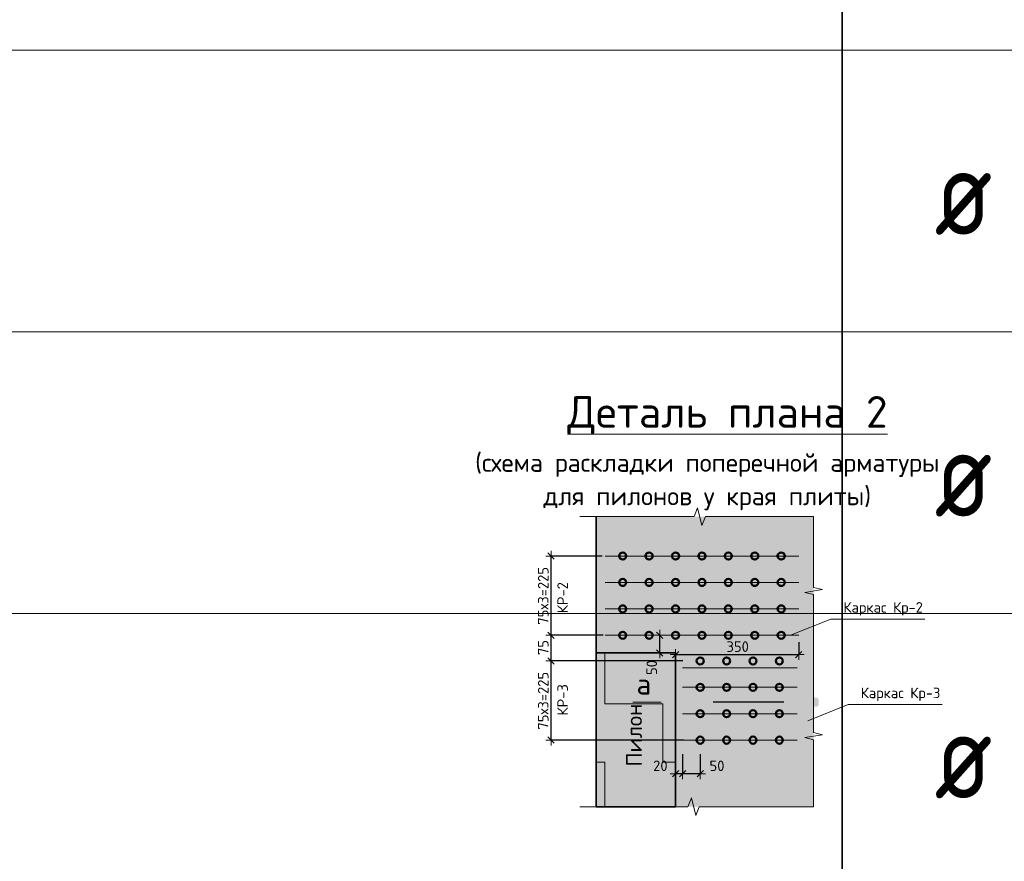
# Model space of a CAD drawing. Header units: metres. Extents: x -38 to 107, y -15 to 21.
# Tile 67 of 89: x 73.08 to 75.88, y 1.37 to 3.76. Entities that reach past the tile are written whole.
import ezdxf

# ---------------------------------------------------------------- set-up
doc = ezdxf.new("R2010")
doc.units = ezdxf.units.M
doc.header["$PDMODE"] = 65
doc.linetypes.add('______2', pattern=[0.27, 0.2, -0.07])
doc.layers.add('XR$4$_3705', color=7, linetype='Continuous')
for name, color, linetype, lineweight in [('XR$4$ВК__отв в полу 1-2 эт', 220, 'Continuous', 25), ('XR$4$Размерная линия (1)', 7, 'Continuous', 13), ('XR$4$Текст_ общее_1', 7, 'Continuous', 13)]:
    doc.layers.add(name, color=color, linetype=linetype, lineweight=lineweight)
doc.styles.add('ISOCPEUR', font='txt')
doc.dimstyles.new('DIMSTYLE_27', dxfattribs={"dimtxt": 0.03, "dimasz": 0.03, "dimexe": 0, "dimexo": 0, "dimgap": 0.015, "dimtad": 2, "dimdec": 0, "dimlfac": 1000, "dimrnd": 5, "dimzin": 12, "dimdsep": 46, "dimtxsty": 'ISOCPEUR', "dimblk1": 'ALL_ML_STRICH', "dimblk2": 'ALL_ML_STRICH', "dimsah": 1, "dimcen": 0, "dimclrd": 7, "dimclre": 256, "dimclrt": 7, "dimadec": 0, "dimazin": 0, "dimtfac": 1, "dimtdec": 0, "dimtix": 1, "dimtmove": 2, "dimatfit": 3, "dimfxl": 0, "dimtvp": 1.2, "dimtzin": 0, "dimlwd": 0, "dimlwe": -3, "dimarcsym": 0})
doc.dimstyles.new('DIMSTYLE_28', dxfattribs={"dimtxt": 0.03, "dimasz": 0.03, "dimexe": 0, "dimexo": 0, "dimgap": 0.015, "dimtad": 2, "dimdec": 0, "dimlfac": 1000, "dimrnd": 5, "dimzin": 12, "dimdsep": 46, "dimtxsty": 'ISOCPEUR', "dimblk1": 'ALL_ML_STRICH', "dimblk2": 'ALL_ML_STRICH', "dimsah": 1, "dimcen": 0, "dimclrd": 7, "dimclre": 256, "dimclrt": 7, "dimadec": 0, "dimazin": 0, "dimtfac": 1, "dimtdec": 0, "dimtix": 1, "dimtmove": 2, "dimatfit": 3, "dimfxl": 0, "dimtzin": 0, "dimlwd": 0, "dimlwe": -3, "dimarcsym": 0})
doc.dimstyles.new('DIMSTYLE_30', dxfattribs={"dimtxt": 0.03, "dimasz": 0.03, "dimexe": 0, "dimexo": 1e-06, "dimgap": 0.015, "dimtad": 2, "dimdec": 0, "dimlfac": 1000, "dimrnd": 5, "dimzin": 12, "dimdsep": 46, "dimtxsty": 'ISOCPEUR', "dimblk1": 'ALL_ML_STRICH', "dimblk2": 'ALL_ML_STRICH', "dimsah": 1, "dimcen": 0, "dimse1": 1, "dimse2": 1, "dimclrd": 7, "dimclre": 256, "dimclrt": 7, "dimadec": 0, "dimazin": 0, "dimtfac": 1, "dimtdec": 0, "dimtix": 1, "dimtmove": 2, "dimatfit": 3, "dimfxl": 0, "dimtvp": 1.2, "dimtzin": 0, "dimlwd": 0, "dimlwe": -3, "dimarcsym": 0})

# ---------------------------------------------------------------- blocks, each defined once
blk = doc.blocks.new('ЭЛЕМЕНТ_УЗОРА_8')
at = {"color": 7, "linetype": 'Continuous', "lineweight": 13, "transparency": 33554687}
for p, q in [((75.3382, 2.3472), (75.3382, 2.3472)), ((74.6742, 1.5232), (74.6742, 1.5232)), ((75.3382, 1.5232), (75.3382, 1.5232))]:
    blk.add_line(p, q, dxfattribs=at)
for points in [[(74.6742, 2.3472), (74.9989, 2.3472), (75.0082, 2.3722), (75.0208, 2.3222), (75.0315, 2.3472), (75.3382, 2.3472)], [(75.3382, 2.3472), (75.3382, 2.3472), (75.3382, 2.1457), (75.3632, 2.14), (75.3132, 2.1321), (75.3382, 2.1255), (75.3382, 1.9352)], [(75.3382, 1.9352), (75.3382, 1.7337), (75.3632, 1.728), (75.3132, 1.7201), (75.3382, 1.7135), (75.3382, 1.5232), (75.3382, 1.5232)], [(75.3382, 1.5232), (75.0135, 1.5232), (75.0042, 1.4982), (74.9916, 1.5482), (74.981, 1.5232), (74.6742, 1.5232)]]:
    blk.add_lwpolyline(points, dxfattribs=at)
blk = doc.blocks.new('ALL_ML_STRICH')
at = {"color": 0, "linetype": 'ByBlock', "lineweight": -2}
for p, q in [((-1, 0), (0.5, 0)), ((-0.3, -0.3), (0.3, 0.3)), ((0, -0.5), (0, 0.5))]:
    blk.add_line(p, q, dxfattribs=at)
blk = doc.blocks.new('*D529')
at = {"layer": 'DEFPOINTS', "color": 7, "linetype": 'Continuous', "lineweight": 13, "transparency": 33554687}
for p in [(74.898, 2.0102), (74.9002, 1.9602), (74.9013, 1.9602)]:
    blk.add_point(p, dxfattribs=at)
at = {"layer": 'XR$4$Размерная линия (1)', "color": 7, "linetype": 'Continuous', "lineweight": -2, "transparency": 33554687}
blk.add_line((74.9013, 1.9602), (74.9013, 2.0102), dxfattribs=at)
at = {"layer": 'XR$4$Размерная линия (1)', "color": 7, "linetype": 'Continuous', "lineweight": 13, "transparency": 33554687, "xscale": 0.03, "yscale": 0.03, "zscale": 0.03}
for p, rotation in [((74.9013, 2.0102), 90), ((74.9013, 1.9602), 270)]:
    blk.add_blockref('ALL_ML_STRICH', p, dxfattribs=dict(at, rotation=rotation))
at = {"layer": 'XR$4$Размерная линия (1)', "color": 7, "linetype": 'Continuous', "lineweight": 13, "transparency": 33554687, "insert": (74.8787, 1.9186), "char_height": 0.03, "width": 0.06, "attachment_point": 5, "rotation": 90, "style": 'ISOCPEUR'}
blk.add_mtext('\\A1;{50}', dxfattribs=at)
blk = doc.blocks.new('*D551')
at = {"layer": 'DEFPOINTS', "color": 7, "linetype": 'Continuous', "lineweight": 13, "transparency": 33554687}
for p in [(75.2962, 2.0102), (74.9462, 1.9555), (74.9462, 1.9513)]:
    blk.add_point(p, dxfattribs=at)
at = {"layer": 'XR$4$Размерная линия (1)', "color": 9, "linetype": 'Continuous', "lineweight": -2, "true_color": 0xc7c7c7, "transparency": 33554687}
for p, q in [((75.2962, 1.9902), (75.2962, 1.9555)), ((74.9462, 1.9555), (74.9462, 1.9555))]:
    blk.add_line(p, q, dxfattribs=at)
at = {"layer": 'XR$4$Размерная линия (1)', "color": 7, "linetype": 'Continuous', "lineweight": -2, "transparency": 33554687}
blk.add_line((74.9462, 1.9555), (75.2962, 1.9555), dxfattribs=at)
at = {"layer": 'XR$4$Размерная линия (1)', "color": 7, "linetype": 'Continuous', "lineweight": 13, "transparency": 33554687, "xscale": 0.03, "yscale": 0.03, "zscale": 0.03, "rotation": 180}
blk.add_blockref('ALL_ML_STRICH', (74.9462, 1.9555), dxfattribs=at)
at = {"layer": 'XR$4$Размерная линия (1)', "color": 7, "linetype": 'Continuous', "lineweight": 13, "transparency": 33554687, "xscale": 0.03, "yscale": 0.03, "zscale": 0.03}
blk.add_blockref('ALL_ML_STRICH', (75.2962, 1.9555), dxfattribs=at)
at = {"layer": 'XR$4$Размерная линия (1)', "color": 7, "linetype": 'Continuous', "lineweight": 13, "transparency": 33554687, "insert": (75.1227, 1.978), "char_height": 0.03, "width": 0.09, "attachment_point": 5, "style": 'ISOCPEUR'}
blk.add_mtext('\\A1;{350}', dxfattribs=at)
blk = doc.blocks.new('*D552')
at = {"layer": 'DEFPOINTS', "color": 7, "linetype": 'Continuous', "lineweight": 13, "transparency": 33554687}
for p in [(74.9662, 1.6924), (75.0162, 1.6924), (75.0162, 1.6171)]:
    blk.add_point(p, dxfattribs=at)
at = {"layer": 'XR$4$Размерная линия (1)', "color": 9, "linetype": 'Continuous', "lineweight": -2, "true_color": 0xc7c7c7, "transparency": 33554687}
for p, q in [((74.9662, 1.6724), (74.9662, 1.6171)), ((75.0162, 1.6724), (75.0162, 1.6171))]:
    blk.add_line(p, q, dxfattribs=at)
at = {"layer": 'XR$4$Размерная линия (1)', "color": 7, "linetype": 'Continuous', "lineweight": -2, "transparency": 33554687}
blk.add_line((75.0162, 1.6171), (74.9662, 1.6171), dxfattribs=at)
at = {"layer": 'XR$4$Размерная линия (1)', "color": 7, "linetype": 'Continuous', "lineweight": 13, "transparency": 33554687, "xscale": 0.03, "yscale": 0.03, "zscale": 0.03}
for p, rotation in [((74.9662, 1.6171), 180), ((75.0162, 1.6171), 360)]:
    blk.add_blockref('ALL_ML_STRICH', p, dxfattribs=dict(at, rotation=rotation))
at = {"layer": 'XR$4$Размерная линия (1)', "color": 7, "linetype": 'Continuous', "lineweight": 13, "transparency": 33554687, "insert": (75.0639, 1.6396), "char_height": 0.03, "width": 0.06, "attachment_point": 5, "style": 'ISOCPEUR'}
blk.add_mtext('\\A1;{50}', dxfattribs=at)
blk = doc.blocks.new('*D553')
at = {"layer": 'DEFPOINTS', "color": 7, "linetype": 'Continuous', "lineweight": 13, "transparency": 33554687}
for p in [(74.9662, 1.6924), (74.9462, 1.6268), (74.9662, 1.6171)]:
    blk.add_point(p, dxfattribs=at)
at = {"layer": 'XR$4$Размерная линия (1)', "color": 9, "linetype": 'Continuous', "lineweight": -2, "true_color": 0xc7c7c7, "transparency": 33554687}
for p, q in [((74.9662, 1.6724), (74.9662, 1.6171)), ((74.9462, 1.6171), (74.9462, 1.6171))]:
    blk.add_line(p, q, dxfattribs=at)
at = {"layer": 'XR$4$Размерная линия (1)', "color": 7, "linetype": 'Continuous', "lineweight": -2, "transparency": 33554687}
blk.add_line((74.9662, 1.6171), (74.9462, 1.6171), dxfattribs=at)
at = {"layer": 'XR$4$Размерная линия (1)', "color": 7, "linetype": 'Continuous', "lineweight": 13, "transparency": 33554687, "xscale": 0.03, "yscale": 0.03, "zscale": 0.03}
for p, rotation in [((74.9462, 1.6171), 180), ((74.9662, 1.6171), 360)]:
    blk.add_blockref('ALL_ML_STRICH', p, dxfattribs=dict(at, rotation=rotation))
at = {"layer": 'XR$4$Размерная линия (1)', "color": 7, "linetype": 'Continuous', "lineweight": 13, "transparency": 33554687, "insert": (74.9031, 1.6396), "char_height": 0.03, "width": 0.06, "attachment_point": 5, "style": 'ISOCPEUR'}
blk.add_mtext('\\A1;{20}', dxfattribs=at)
blk = doc.blocks.new('*D575')
at = {"layer": 'DEFPOINTS', "color": 7, "linetype": 'Continuous', "lineweight": 13, "transparency": 33554687}
for p in [(74.9874, 1.9374), (74.593, 1.7124), (74.9896, 1.7124)]:
    blk.add_point(p, dxfattribs=at)
at = {"layer": 'XR$4$Размерная линия (1)', "color": 9, "linetype": 'Continuous', "lineweight": -2, "true_color": 0xc7c7c7, "transparency": 33554687}
for p, q in [((74.9674, 1.9374), (74.593, 1.9374)), ((74.9696, 1.7124), (74.593, 1.7124))]:
    blk.add_line(p, q, dxfattribs=at)
at = {"layer": 'XR$4$Размерная линия (1)', "color": 7, "linetype": 'Continuous', "lineweight": -2, "transparency": 33554687}
blk.add_line((74.593, 1.7124), (74.593, 1.9374), dxfattribs=at)
at = {"layer": 'XR$4$Размерная линия (1)', "color": 7, "linetype": 'Continuous', "lineweight": 13, "transparency": 33554687, "xscale": 0.03, "yscale": 0.03, "zscale": 0.03}
for p, rotation in [((74.593, 1.9374), 90), ((74.593, 1.7124), 270)]:
    blk.add_blockref('ALL_ML_STRICH', p, dxfattribs=dict(at, rotation=rotation))
at = {"layer": 'XR$4$Размерная линия (1)', "color": 7, "linetype": 'Continuous', "lineweight": 13, "transparency": 33554687, "insert": (74.5555, 1.7424), "char_height": 0.03, "width": 0.0015, "attachment_point": 1, "rotation": 90, "line_spacing_factor": 0.60241, "style": 'ISOCPEUR'}
blk.add_mtext('75х3=225', dxfattribs=at)
blk = doc.blocks.new('*D576')
at = {"layer": 'DEFPOINTS', "color": 7, "linetype": 'Continuous', "lineweight": 13, "transparency": 33554687}
for p in [(74.7607, 2.0102), (74.593, 1.9374), (74.9874, 1.9374)]:
    blk.add_point(p, dxfattribs=at)
at = {"layer": 'XR$4$Размерная линия (1)', "color": 9, "linetype": 'Continuous', "lineweight": -2, "true_color": 0xc7c7c7, "transparency": 33554687}
for p, q in [((74.7407, 2.0102), (74.593, 2.0102)), ((74.9674, 1.9374), (74.593, 1.9374))]:
    blk.add_line(p, q, dxfattribs=at)
at = {"layer": 'XR$4$Размерная линия (1)', "color": 7, "linetype": 'Continuous', "lineweight": -2, "transparency": 33554687}
blk.add_line((74.593, 1.9374), (74.593, 2.0102), dxfattribs=at)
at = {"layer": 'XR$4$Размерная линия (1)', "color": 7, "linetype": 'Continuous', "lineweight": 13, "transparency": 33554687, "xscale": 0.03, "yscale": 0.03, "zscale": 0.03}
for p, rotation in [((74.593, 2.0102), 90), ((74.593, 1.9374), 270)]:
    blk.add_blockref('ALL_ML_STRICH', p, dxfattribs=dict(at, rotation=rotation))
at = {"layer": 'XR$4$Размерная линия (1)', "color": 7, "linetype": 'Continuous', "lineweight": 13, "transparency": 33554687, "insert": (74.5705, 1.9753), "char_height": 0.03, "width": 0.06, "attachment_point": 5, "rotation": 90, "style": 'ISOCPEUR'}
blk.add_mtext('\\A1;{75}', dxfattribs=at)
blk = doc.blocks.new('*D577')
at = {"layer": 'DEFPOINTS', "color": 7, "linetype": 'Continuous', "lineweight": 13, "transparency": 33554687}
for p in [(74.7579, 2.2352), (74.593, 2.0102), (74.7607, 2.0102)]:
    blk.add_point(p, dxfattribs=at)
at = {"layer": 'XR$4$Размерная линия (1)', "color": 9, "linetype": 'Continuous', "lineweight": -2, "true_color": 0xc7c7c7, "transparency": 33554687}
for p, q in [((74.7379, 2.2352), (74.593, 2.2352)), ((74.7407, 2.0102), (74.593, 2.0102))]:
    blk.add_line(p, q, dxfattribs=at)
at = {"layer": 'XR$4$Размерная линия (1)', "color": 7, "linetype": 'Continuous', "lineweight": -2, "transparency": 33554687}
blk.add_line((74.593, 2.0102), (74.593, 2.2352), dxfattribs=at)
at = {"layer": 'XR$4$Размерная линия (1)', "color": 7, "linetype": 'Continuous', "lineweight": 13, "transparency": 33554687, "xscale": 0.03, "yscale": 0.03, "zscale": 0.03}
for p, rotation in [((74.593, 2.2352), 90), ((74.593, 2.0102), 270)]:
    blk.add_blockref('ALL_ML_STRICH', p, dxfattribs=dict(at, rotation=rotation))
at = {"layer": 'XR$4$Размерная линия (1)', "color": 7, "linetype": 'Continuous', "lineweight": 13, "transparency": 33554687, "insert": (74.5555, 2.0402), "char_height": 0.03, "width": 0.0015, "attachment_point": 1, "rotation": 90, "line_spacing_factor": 0.60241, "style": 'ISOCPEUR'}
blk.add_mtext('75х3=225', dxfattribs=at)

msp = doc.modelspace()

# ---------------------------------------------------------------- hatches: boundary and pattern name
at = {"linetype": 'Continuous', "lineweight": 13, "true_color": 0xf0eae8, "transparency": 33554687}
msp.add_hatch(color=7, dxfattribs=at).paths.add_polyline_path([(75.3382, 2.3472), (74.7212, 2.3472), (74.7212, 1.5232), (75.3382, 1.5232)])
at = {"linetype": 'Continuous', "lineweight": 13, "transparency": 33554687}
h = msp.add_hatch(dxfattribs=at)
h.set_pattern_fill('____', scale=0.165, style=0, pattern_type=2)
h.set_pattern_definition([(0, (0.33, 0.33), (0.165, 0.165), [0.165, -0.165]), (90, (0.33, 0.33), (-0.165, 0.165), [0.165, -0.165])])
h.paths.add_polyline_path([(74.7212, 1.5232), (74.9462, 1.5232), (74.9462, 1.9602), (74.7212, 1.9602)], flags=0)
at = {"linetype": 'Continuous', "lineweight": 25, "true_color": 0x000000, "transparency": 33554687}
for points in [[(74.9067, 1.8325), (74.906, 1.8324), (74.9052, 1.8321), (74.9046, 1.8318), (74.9039, 1.8314), (74.9033, 1.8309), (74.9028, 1.8303), (74.9024, 1.8297), (74.9021, 1.829), (74.9018, 1.8282), (74.9017, 1.8275), (74.9016, 1.8267), (74.9016, 1.8134), (74.9017, 1.8126), (74.9018, 1.8119), (74.9021, 1.8111), (74.9024, 1.8104), (74.9028, 1.8098), (74.9033, 1.8092), (74.9039, 1.8087), (74.9046, 1.8083), (74.9052, 1.808), (74.906, 1.8077), (74.9067, 1.8076), (74.9075, 1.8075), (75.005, 1.8075), (75.005, 1.8326), (74.9075, 1.8326)], [(75.3472, 1.8325), (75.3464, 1.8326), (75.2489, 1.8326), (75.2489, 1.8075), (75.3464, 1.8075), (75.3472, 1.8076), (75.3479, 1.8077), (75.3486, 1.808), (75.3493, 1.8083), (75.35, 1.8087), (75.3505, 1.8092), (75.351, 1.8098), (75.3515, 1.8104), (75.3518, 1.8111), (75.3521, 1.8119), (75.3522, 1.8126), (75.3523, 1.8134), (75.3523, 1.8267), (75.3522, 1.8275), (75.3521, 1.8282), (75.3518, 1.829), (75.3515, 1.8297), (75.351, 1.8303), (75.3505, 1.8309), (75.35, 1.8314), (75.3493, 1.8318), (75.3486, 1.8321), (75.3479, 1.8324)]]:
    msp.add_hatch(color=18, dxfattribs=at).paths.add_polyline_path(points)

# ---------------------------------------------------------------- linework, layer by layer
at = {"color": 7, "linetype": 'Continuous', "lineweight": 35, "transparency": 33554687}
for p, q in [((75.4198, 4.4717), (75.4198, 3.6717)), ((75.4198, 3.6717), (75.4198, 2.8717)), ((75.4198, 2.8717), (75.4198, 2.0717)), ((74.7212, 1.5232), (74.7212, 2.3472)), ((75.4198, 2.0717), (75.4198, 1.2717))]:
    msp.add_line(p, q, dxfattribs=at)
at = {"color": 7, "linetype": 'Continuous', "lineweight": 13, "transparency": 33554687}
for p, q in [((86.4198, 3.6717), (67.9198, 3.6717)), ((86.4198, 2.8717), (67.9198, 2.8717)), ((86.4198, 2.0717), (67.9198, 2.0717))]:
    msp.add_line(p, q, dxfattribs=at)
at = {"color": 7, "linetype": '______2', "lineweight": 25, "transparency": 33554687}
msp.add_line((75.2535, 1.8201), (75.005, 1.8201), dxfattribs=at)
at = {"color": 7, "linetype": 'Continuous', "lineweight": 13, "transparency": 33554687}
for points in [[(75.6543, 2.0562), (75.3871, 2.0562), (75.2723, 2.0102)], [(75.7036, 1.8134), (75.4364, 1.8134), (75.3216, 1.7674)]]:
    msp.add_lwpolyline(points, dxfattribs=at)
at = {"color": 7, "linetype": 'Continuous', "lineweight": 35, "transparency": 33554687}
msp.add_lwpolyline([(74.7212, 1.9602), (74.9462, 1.9602), (74.9462, 1.5232), (74.7212, 1.5232), (74.7212, 1.9602)], dxfattribs=at)
at = {"layer": 'XR$4$_3705', "color": 7, "linetype": 'Continuous', "lineweight": 50, "transparency": 33554687}
for centre in [(74.7962, 2.2352), (74.8712, 2.2352), (74.9462, 2.2352), (75.0212, 2.2352), (75.0962, 2.2352), (75.1712, 2.2352), (75.2462, 2.2352), (74.7962, 2.1602), (74.8712, 2.1602), (74.9462, 2.1602), (75.0212, 2.1602), (75.0962, 2.1602), (75.1712, 2.1602), (75.2462, 2.1602), (74.7962, 2.0852), (74.8712, 2.0852), (74.9462, 2.0852), (75.0212, 2.0852), (75.0962, 2.0852), (75.1712, 2.0852), (75.2462, 2.0852), (74.7962, 2.0102), (74.8712, 2.0102), (74.9462, 2.0102), (75.0212, 2.0102), (75.0962, 2.0102), (75.1712, 2.0102), (75.2462, 2.0102), (75.0162, 1.9374), (75.0912, 1.9374), (75.1662, 1.9374), (75.2412, 1.9374), (75.0162, 1.8624), (75.0912, 1.8624), (75.1662, 1.8624), (75.2412, 1.8624), (75.0162, 1.7874), (75.0912, 1.7874), (75.1662, 1.7874), (75.2412, 1.7874), (75.0162, 1.7124), (75.0912, 1.7124), (75.1662, 1.7124), (75.2412, 1.7124)]:
    msp.add_circle(centre, 0.01, dxfattribs=at)
at = {"layer": 'XR$4$ВК__отв в полу 1-2 эт', "color": 7, "linetype": 'Continuous', "lineweight": 13, "transparency": 33554687}
for p, q in [((75.2962, 2.2352), (74.7462, 2.2352)), ((75.2962, 2.1602), (74.7462, 2.1602)), ((75.2962, 2.0852), (74.7462, 2.0852)), ((75.2962, 2.0102), (74.7462, 2.0102)), ((75.2912, 1.9174), (74.9662, 1.9174)), ((75.2912, 1.8624), (74.9662, 1.8624)), ((74.905, 1.8201), (74.825, 1.8201)), ((75.2912, 1.7874), (74.9662, 1.7874)), ((75.2912, 1.7124), (74.9662, 1.7124))]:
    msp.add_line(p, q, dxfattribs=at)

# ---------------------------------------------------------------- block references
at = {"color": 7, "linetype": 'Continuous', "lineweight": 13, "transparency": 33554687}
msp.add_blockref('ЭЛЕМЕНТ_УЗОРА_8', (0, 0), dxfattribs=at)

# ---------------------------------------------------------------- texts
at = {"color": 7, "linetype": 'Continuous', "lineweight": 35, "transparency": 33554687, "char_height": 0.25, "width": 0.327205, "attachment_point": 7, "style": 'ISOCPEUR'}
for insert in [(75.6817, 3.1467), (75.6817, 2.3467), (75.6817, 1.5467)]:
    msp.add_mtext('\\W0.82;ø', dxfattribs=dict(at, insert=insert))
at = {"color": 7, "linetype": 'Continuous', "lineweight": 13, "transparency": 33554687, "attachment_point": 5, "style": 'ISOCPEUR'}
for s, insert, char_height, width in [('\\A1;{\\fISOCPEUR|i0|b0;\\H0.030000;\\W1.000000;\\C7;Каркас Кр-2}\\P', (75.5357, 2.0853), 0.03, 0.25163), ('\\A1;{\\fISOCPEUR|i0|b0;\\H0.060000;\\W1.000000;\\C7;а}\\P', (74.8562, 1.8719), 0.06, 0.072), ('\\A1;{\\fISOCPEUR|i0|b0;\\H0.030000;\\W1.000000;\\C7;Каркас Кр-3}\\P', (75.585, 1.8425), 0.03, 0.25163)]:
    msp.add_mtext(s, dxfattribs=dict(at, insert=insert, char_height=char_height, width=width))
at = {"color": 251, "linetype": 'Continuous', "lineweight": 50, "true_color": 0x575757, "transparency": 33554687, "insert": (74.8283, 1.7267), "char_height": 0.045, "width": 0.183316, "attachment_point": 5, "rotation": 90, "style": 'ISOCPEUR'}
msp.add_mtext('\\A1;{\\fISOCPEUR|i0|b1;\\H0.045000;\\W1.000000;\\c3260503895;Пилон}\\P', dxfattribs=at)
at = {"layer": 'XR$4$Текст_ общее_1', "color": 7, "linetype": 'Continuous', "lineweight": 13, "transparency": 33554687, "insert": (75.0364, 2.6894), "char_height": 0.09, "width": 2.301075, "attachment_point": 2, "line_spacing_factor": 1.084337}
msp.add_mtext('\\A1;{\\L\\fISOCPEUR|i0|b0;\\H0.090000;\\W1.000000;\\C7;  Деталь плана 2\\l}\\P{\\fISOCPEUR|i0|b0;\\H0.052500;\\W1.000000;\\C7;(схема раскладки поперечной арматуры}\\P{\\fISOCPEUR|i0|b0;\\H0.052500;\\W1.000000;\\C7;для пилонов у края плиты)}\\P', dxfattribs=at)
at = {"layer": 'XR$4$Текст_ общее_1', "color": 7, "linetype": 'Continuous', "lineweight": 13, "transparency": 33554687, "char_height": 0.03, "width": 0.104063, "attachment_point": 5, "rotation": 90, "style": 'ISOCPEUR'}
for s, insert in [('\\A1;{\\fISOCPEUR|i0|b0;\\H0.030000;\\W1.000000;\\C7;КР-2}\\P', (74.6256, 2.1169)), ('\\A1;{\\fISOCPEUR|i0|b0;\\H0.030000;\\W1.000000;\\C7;КР-3}\\P', (74.6256, 1.8269))]:
    msp.add_mtext(s, dxfattribs=dict(at, insert=insert))

# ---------------------------------------------------------------- dimensions: what is measured, and where the dimension line sits
at = {"layer": 'XR$4$Размерная линия (1)', "color": 7, "linetype": 'Continuous', "lineweight": 13, "transparency": 33554687}
for base, p1, p2, picture, middle in [((74.593, 2.2352), (74.7407, 2.0102), (74.7379, 2.2352), '*D577', (74.578, 2.1227)), ((74.593, 1.9374), (74.9696, 1.7124), (74.9674, 1.9374), '*D575', (74.578, 1.8249))]:
    dim = msp.add_linear_dim(base=base, p1=p1, p2=p2, angle=90, text='75х3=225', dimstyle='DIMSTYLE_28', override={"dimpost": '<>', "dimclrd": 7, "dimclre": 9, "dimclrt": 7, "dimlwd": 0, "dimlwe": 65533}, dxfattribs=at)
    dim.commit()
    dim.dimension.update_dxf_attribs({"geometry": picture, "text_midpoint": middle, "dimtype": 160})
for base, p1, p2, angle, dimstyle, picture, middle in [((74.593, 2.0102), (74.9674, 1.9374), (74.7407, 2.0102), 90, 'DIMSTYLE_28', '*D576', (74.5705, 1.9753)), ((74.9013, 2.0102), (74.9002, 1.9602), (74.898, 2.0102), 90, 'DIMSTYLE_30', '*D529', (74.8787, 1.9186)), ((74.9462, 1.6171), (74.9662, 1.6724), (74.9462, 1.6171), 180, 'DIMSTYLE_27', '*D553', (74.9031, 1.6396)), ((74.9662, 1.6171), (75.0162, 1.6724), (74.9662, 1.6724), 180, 'DIMSTYLE_27', '*D552', (75.0639, 1.6396))]:
    dim = msp.add_linear_dim(base=base, p1=p1, p2=p2, angle=angle, dimstyle=dimstyle, override={"dimpost": '<>', "dimclrd": 7, "dimclre": 9, "dimclrt": 7, "dimlwd": 0, "dimlwe": 65533}, dxfattribs=at)
    dim.commit()
    dim.dimension.update_dxf_attribs({"geometry": picture, "text_midpoint": middle, "dimtype": 160})
dim = msp.add_linear_dim(base=(75.2962, 1.9555), p1=(74.9462, 1.9555), p2=(75.2962, 1.9902), dimstyle='DIMSTYLE_28', override={"dimpost": '<>', "dimclrd": 7, "dimclre": 9, "dimclrt": 7, "dimlwd": 0, "dimlwe": 65533}, dxfattribs=at)
dim.commit()
dim.dimension.update_dxf_attribs({"geometry": '*D551', "text_midpoint": (75.1227, 1.978), "dimtype": 160})

doc.saveas('drawing.dxf')
